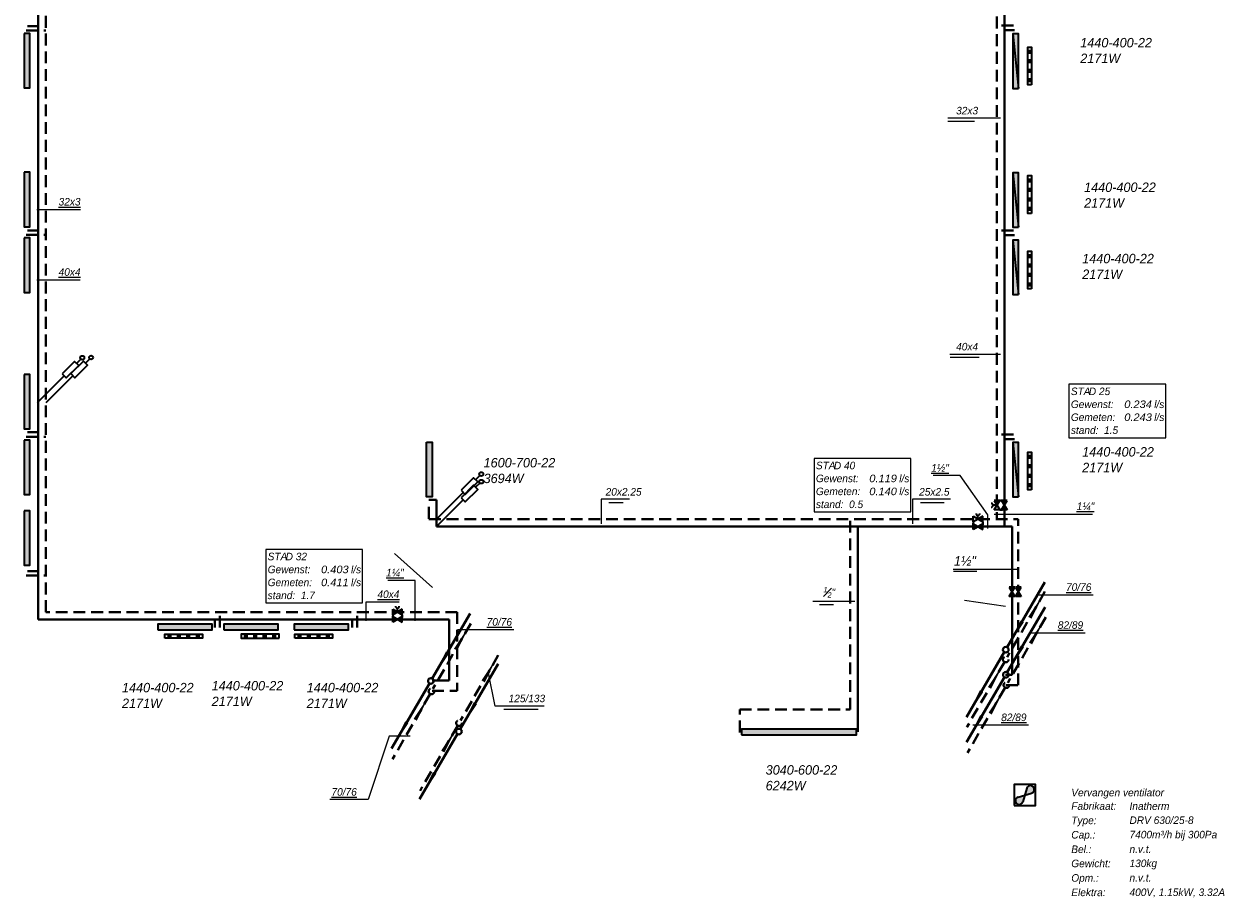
# Model space of a CAD drawing. Header units: millimetres. Extents: x -13501 to 278776, y 0 to 252300.
# Tile 67 of 131: x 64681 to 96434, y 204489 to 227629. Entities that reach past the tile are written whole.
import ezdxf
from ezdxf.enums import TextEntityAlignment as Align

# ---------------------------------------------------------------- set-up
doc = ezdxf.new("R2010")
doc.units = ezdxf.units.MM
doc.header["$LTSCALE"] = 100
doc.linetypes.add('B0703', pattern=[4.6875, 3.125, -1.5625])
doc.layers.get('0').update_dxf_attribs({"linetype": 'CONTINUOUS'})
for name, color, linetype, lineweight in [('WL56cv-groep AB-Noord-A', 72, 'CONTINUOUS', 40), ('WL56cv-groep AB-Noord-R', 72, 'B0703', 40), ('WL56cv-groep AB-Zuid-A', 5, 'CONTINUOUS', 40), ('WL56cv-groep AB-Zuid-R', 5, 'B0703', 40), ('WL56cv-groep LBK-A', 1, 'CONTINUOUS', 40), ('WL56cv-groep LBK-R', 1, 'B0703', 40)]:
    doc.layers.add(name, color=color, linetype=linetype, lineweight=lineweight)
for name, color, linetype, lineweight, true_color in [('WL56cv-groep voeding C-A', 7, 'CONTINUOUS', 40, 0x00a529), ('WL56cv-groep voeding C-R', 7, 'B0703', 40, 0x00a529), ('WL56cv-symbool', 7, 'CONTINUOUS', 35, 0x00a529), ('WL57vent-symbool', 7, 'CONTINUOUS', 35, 0x00a529)]:
    doc.layers.add(name, color=color, linetype=linetype, lineweight=lineweight, true_color=true_color)
doc.layers.add('WL58regeling-symbool', color=6, linetype='CONTINUOUS')
doc.layers.add('WT-tekst', color=7, linetype='CONTINUOUS')
doc.styles.add('B-01', font='GOTHICI.TTF')
doc.styles.add('cg omega', font='GOTHICI.TTF', dxfattribs={"width": 1.32})
doc.dimstyles.new('schermer1-100', dxfattribs={"dimscale": 100, "dimtxt": 2, "dimasz": 2, "dimexe": 1, "dimexo": 1, "dimgap": 1, "dimtad": 1, "dimdec": 0, "dimzin": 0, "dimdsep": 46, "dimtxsty": 'B-01', "dimblk1": 'OBLIQUE', "dimblk2": 'OBLIQUE', "dimsah": 1, "dimcen": -3, "dimdle": 1, "dimclrd": 256, "dimclre": 256, "dimclrt": 256, "dimadec": 0, "dimazin": 0, "dimtfac": 0.75, "dimtdec": 0, "dimtmove": 0, "dimatfit": 1, "dimldrblk": 'NONE', "dimfxl": 1, "dimtvp": 1.5, "dimtolj": 1, "dimtzin": 0, "dimlwd": -1, "dimlwe": -1, "dimarcsym": 0})

# ---------------------------------------------------------------- blocks, each defined once
blk = doc.blocks.new('C6')
for p, q in [((1037, 1790), (36, 66)), ((-38, -65), (-1039, -1789))]:
    blk.add_line(p, q)
for points in [[(37, 56, 0, 100, 0), (437, 749, 100, 100, 0)], [(-1039, -1789, 0, 100, 0), (-639, -1096, 100, 100, 0)]]:
    blk.add_lwpolyline(points, format="xyseb")
blk.add_circle((0, 0), 75)
blk = doc.blocks.new('C3')
for p, q in [((1038, 1797), (38, 65)), ((-34, -67), (-1030, -1792))]:
    blk.add_line(p, q)
for points in [[(1038, 1797, 0, 100, 0), (638, 1104, 100, 100, 0)], [(-30, -60, 0, 100, 0), (-430, -753, 100, 100, 0)]]:
    blk.add_lwpolyline(points, format="xyseb")
blk.add_circle((0, 0), 75)
blk = doc.blocks.new('puk1440')
at = {"layer": 'WL56cv-symbool'}
blk.add_hatch(color=256, dxfattribs=at).paths.add_polyline_path([(720, 0), (720, 150), (-720, 150), (-720, 0)])
blk.add_lwpolyline([(-720, 0), (720, 0), (720, 150), (-720, 150)], close=True, dxfattribs=at)
blk = doc.blocks.new('D1')
for p, q in [((2.5, 1.5), (-2.5, -1.5)), ((-2.5, 1.5), (2.5, -1.5)), ((-2.5, -1.5), (-2.5, 1.5)), ((2.5, -1.5), (2.5, 1.5))]:
    blk.add_line(p, q)
blk = doc.blocks.new('D2')
for p, q in [((2.5, 1.5), (-2.5, -1.5)), ((-2.5, 1.5), (2.5, -1.5)), ((-2.5, -1.5), (-2.5, 1.5)), ((0, 0), (0, 1.99)), ((2.5, -1.5), (2.5, 1.5)), ((-3, -2.5), (-2, -2.5)), ((-2.5, -1.5), (-2.5, -3)), ((2, -2.5), (3, -2.5)), ((2.5, -1.5), (2.5, -3))]:
    blk.add_line(p, q)
blk.add_arc((0, 3), 1.01, 180, 0)
blk = doc.blocks.new('H10')
blk.add_hatch(color=256).paths.add_polyline_path([(-720, -75), (720, -75), (720, 75), (-720, 75)])
blk.add_line((720, 75), (-720, -75))
blk.add_lwpolyline([(-720, -75), (720, -75), (720, 75), (-720, 75)], close=True)
blk = doc.blocks.new('_OBLIQUE')
at = {"color": 0, "linetype": 'ByBlock'}
blk.add_line((-0.5, -0.5), (0.5, 0.5), dxfattribs=at)
blk = doc.blocks.new('e8')
h = blk.add_hatch(color=256)
h.paths.add_polyline_path([(54, 179), (0, 0), (179, 54, 1.668416)])
h.paths.add_polyline_path([(0, 0), (-179, -54, 1.668416), (-54, -179)])
for p, q in [((-179, -54), (179, 54)), ((54, 179), (-54, -179))]:
    blk.add_line(p, q)
blk.add_lwpolyline([(-280, -280), (280, -280), (280, 280), (-280, 280)], close=True)
for centre, start, end in [((150, 150), 286.8745, 163.1255), ((-150, -150), 106.8745, 343.1255)]:
    blk.add_arc(centre, 100, start, end)
blk = doc.blocks.new('f1')
at = {"layer": 'WL58regeling-symbool', "style": 'cg omega'}
blk.add_text('Elektra:', height=2, dxfattribs=at).set_placement((0.17, -3.79))
blk.add_attdef('E', (15.58, -3.76), '', height=2, dxfattribs=at)
at = {"layer": 'WT-tekst', "style": 'cg omega'}
for s, p in [('Fabrikaat:', (0.17, 19.07)), ('Type:', (0.17, 15.27)), ('Cap.:', (0.17, 11.47)), ('Bel.:', (0.17, 7.63)), ('Gewicht:', (0.17, 3.87)), ('Opm.:', (0.17, 0.04))]:
    blk.add_text(s, height=2, dxfattribs=at).set_placement(p)
for tag, p in [('BENAMING', (0.17, 22.64)), ('FABR', (15.58, 19.06)), ('TYPE', (15.58, 15.32)), ('CAP', (15.58, 11.51)), ('BEL', (15.58, 7.67)), ('GEW', (15.58, 3.9)), ('OPM', (15.58, 0.08))]:
    blk.add_attdef(tag, p, '', height=2, dxfattribs=at)
blk = doc.blocks.new('e9')
for p, q in [((1150, 1152), (1037, 1040)), ((0, 0), (707, 707))]:
    blk.add_line(p, q)
blk.add_lwpolyline([(653, 761), (761, 653), (1093, 985), (985, 1093)], close=True)
blk.add_circle((1187, 1189), 52.2)
blk = doc.blocks.new('f3')
blk.add_lwpolyline([(0, 0), (25.64, 0), (25.64, 14.16), (0, 14.16)], close=True)
at = {"style": 'B-01'}
for s, p in [('STA', (0.5, 11.28)), ('Gewenst:', (0.5, 7.85)), ('l/s', (22.56, 7.84)), ('Gemeten:', (0.5, 4.42)), ('l/s', (22.56, 4.42)), ('stand:', (0.5, 0.99))]:
    blk.add_text(s, height=2, dxfattribs=at).set_placement(p)
for tag, p in [('TYPE', (5.26, 11.27)), ('STAND', (9.28, 0.99))]:
    blk.add_attdef(tag, p, '', height=2, dxfattribs=at)
for tag, width, p, p2 in [('GEW', 1.108251, (14.63, 7.84), (21.93, 7.84)), ('GEM', 1.127784, (14.63, 4.42), (21.93, 4.42))]:
    blk.add_attdef(tag, text='', height=2, dxfattribs=dict(at, width=width)).set_placement(p, p2, align=Align.FIT)

msp = doc.modelspace()

# ---------------------------------------------------------------- hatches: boundary and pattern name
at = {"layer": 'WL56cv-symbool'}
for points in [[(75331, 216555), (75481, 216555), (75481, 215109), (75331, 215109)], [(83670, 208806), (86710, 208806), (86710, 208956), (83670, 208956)]]:
    msp.add_hatch(color=256, dxfattribs=at).paths.add_polyline_path(points)
at = {"layer": 'WL57vent-symbool'}
h = msp.add_hatch(dxfattribs=at)
h.set_pattern_fill('PLAST', color=256, scale=1000, style=0)
h.set_pattern_definition([(7e-15, (29480.07, 168614.1), (0, 250), []), (7e-15, (29480.07, 168645.34), (0, 250), []), (7e-15, (29480.07, 168676.6), (0, 250), [])])
h.paths.add_polyline_path([(91340, 226019), (91240, 226019), (91240, 227019), (91340, 227019)])
h = msp.add_hatch(dxfattribs=at)
h.set_pattern_fill('PLAST', color=256, scale=1000, style=0)
h.set_pattern_definition([(7e-15, (29480.07, 165208.2), (0, 250), []), (7e-15, (29480.07, 165239.44), (0, 250), []), (7e-15, (29480.07, 165270.7), (0, 250), [])])
h.paths.add_polyline_path([(91340, 222613), (91240, 222613), (91240, 223613), (91340, 223613)])
h = msp.add_hatch(dxfattribs=at)
h.set_pattern_fill('PLAST', color=256, scale=1000, style=0)
h.set_pattern_definition([(7e-15, (29480.07, 163208.2), (0, 250), []), (7e-15, (29480.07, 163239.44), (0, 250), []), (7e-15, (29480.07, 163270.7), (0, 250), [])])
h.paths.add_polyline_path([(91340, 220613), (91240, 220613), (91240, 221613), (91340, 221613)])
h = msp.add_hatch(dxfattribs=at)
h.set_pattern_fill('PLAST', color=256, scale=1000, style=0)
h.set_pattern_definition([(7e-15, (29480.07, 157891.8), (0, 250), []), (7e-15, (29480.07, 157923.06), (0, 250), []), (7e-15, (29480.07, 157954.3), (0, 250), [])])
h.paths.add_polyline_path([(91340, 215297), (91240, 215297), (91240, 216297), (91340, 216297)])
h = msp.add_hatch(dxfattribs=at)
h.set_pattern_fill('PLAST', color=256, scale=1000, angle=-90, style=0)
h.set_pattern_definition([(270, (11001.2, 273229.54), (250, -5e-14), []), (270, (11032.44, 273229.54), (250, -5e-14), []), (270, (11063.7, 273229.54), (250, -5e-14), [])])
h.paths.add_polyline_path([(68406, 211370), (68406, 211470), (69406, 211470), (69406, 211370)])
h = msp.add_hatch(dxfattribs=at)
h.set_pattern_fill('PLAST', color=256, scale=1000, style=0)
h.set_pattern_definition([(270, (128834.53, 273229.54), (-250, 6e-14), []), (270, (128803.28, 273229.54), (-250, 6e-14), []), (270, (128772.03, 273229.54), (-250, 6e-14), [])])
h.paths.add_polyline_path([(71429, 211370), (71429, 211470), (70429, 211470), (70429, 211370)])
h = msp.add_hatch(dxfattribs=at)
h.set_pattern_fill('PLAST', color=256, scale=1000, angle=-90, style=0)
h.set_pattern_definition([(270, (14442.88, 273229.54), (250, -5e-14), []), (270, (14474.13, 273229.54), (250, -5e-14), []), (270, (14505.38, 273229.54), (250, -5e-14), [])])
h.paths.add_polyline_path([(71848, 211370), (71848, 211470), (72848, 211470), (72848, 211370)])

# ---------------------------------------------------------------- linework, layer by layer
at = {"layer": 'WL56cv-groep AB-Noord-A'}
for p, q in [((65055, 211860), (65055, 237688)), ((64774, 227571), (65059, 227571)), ((64774, 222163), (65059, 222163)), ((64774, 216820), (65059, 216820)), ((64774, 213141), (65059, 213141)), ((75935, 211860), (65055, 211860)), ((69731, 211647), (69731, 211865)), ((73361, 211647), (73361, 211865)), ((75935, 211860), (75935, 210248)), ((75480, 210248), (75935, 210248))]:
    msp.add_line(p, q, dxfattribs=at)
at = {"layer": 'WL56cv-groep AB-Noord-R'}
for p, q in [((65255, 212060), (65255, 237488)), ((64740, 227454), (65261, 227454)), ((64740, 222045), (65261, 222045)), ((64740, 216702), (65261, 216702)), ((64740, 213024), (65261, 213024)), ((76147, 212060), (65255, 212060)), ((69865, 211647), (69865, 212066)), ((73496, 211647), (73496, 212066)), ((76147, 212060), (76147, 209977)), ((75480, 209977), (76147, 209977))]:
    msp.add_line(p, q, dxfattribs=at)
at = {"layer": 'WL56cv-groep AB-Zuid-A'}
for p, q in [((90624, 230369), (90624, 214322)), ((90893, 227468), (90624, 227468)), ((90893, 222042), (90624, 222042)), ((90893, 216639), (90624, 216639)), ((75396, 215031), (75594, 215031)), ((75594, 215031), (75594, 214322)), ((75594, 214322), (90826, 214322)), ((86741, 208887), (86741, 214322)), ((90826, 210397), (90826, 214322)), ((90655, 210397), (90826, 210397))]:
    msp.add_line(p, q, dxfattribs=at)
at = {"layer": 'WL56cv-groep AB-Zuid-R'}
for p, q in [((90424, 230169), (90424, 214522)), ((90860, 227585), (90423, 227585)), ((90860, 222160), (90423, 222160)), ((90860, 216756), (90423, 216756)), ((75396, 214844), (75396, 214522)), ((75396, 214522), (90989, 214522)), ((86541, 209478), (86541, 214522)), ((90989, 210123), (90989, 214522)), ((90662, 210123), (90989, 210123)), ((83619, 208875), (83619, 209478)), ((83619, 209478), (86541, 209478))]:
    msp.add_line(p, q, dxfattribs=at)
at = {"layer": 'WL56cv-symbool'}
for points in [[(75331, 216555), (75481, 216555), (75481, 215109), (75331, 215109)], [(83670, 208806), (86710, 208806), (86710, 208956), (83670, 208956)]]:
    msp.add_lwpolyline(points, close=True, dxfattribs=at)
at = {"layer": 'WL57vent-symbool'}
for points in [[(91340, 226019), (91240, 226019), (91240, 227019), (91340, 227019)], [(91340, 222613), (91240, 222613), (91240, 223613), (91340, 223613)], [(91340, 220613), (91240, 220613), (91240, 221613), (91340, 221613)], [(91340, 215297), (91240, 215297), (91240, 216297), (91340, 216297)], [(68406, 211370), (68406, 211470), (69406, 211470), (69406, 211370)], [(71429, 211370), (71429, 211470), (70429, 211470), (70429, 211370)], [(71848, 211370), (71848, 211470), (72848, 211470), (72848, 211370)]]:
    msp.add_lwpolyline(points, close=True, dxfattribs=at)
at = {"layer": 'WT-tekst'}
for p, q in [((89124, 225140), (90517, 225140)), ((89124, 225054), (89833, 225054)), ((89177, 218891), (90517, 218891)), ((89187, 218805), (89954, 218805)), ((80160, 214961), (80532, 214961)), ((88406, 214961), (89026, 214961)), ((89264, 213197), (90989, 213197)), ((89276, 213139), (89892, 213139)), ((85557, 212349), (86667, 212349)), ((85727, 212263), (86099, 212263)), ((77376, 209485), (78285, 209485))]:
    msp.add_line(p, q, dxfattribs=at)
for points in [[(80704, 215048), (79949, 215048), (79949, 214399)], [(89198, 215048), (88194, 215048), (88194, 214399)], [(78445, 209571), (77151, 209571), (76961, 210487)]]:
    msp.add_lwpolyline(points, dxfattribs=at)

# ---------------------------------------------------------------- block references
at = {"layer": 'WL56cv-groep AB-Noord-A'}
msp.add_blockref('C6', (75447, 210235), dxfattribs=at)
at = {"layer": 'WL56cv-groep AB-Noord-R'}
msp.add_blockref('C3', (75463, 209960), dxfattribs=at)
at = {"layer": 'WL56cv-groep AB-Zuid-A'}
msp.add_blockref('C6', (90661, 210400), dxfattribs=at)
at = {"layer": 'WL56cv-groep AB-Zuid-R'}
msp.add_blockref('C3', (90677, 210125), dxfattribs=at)
at = {"layer": 'WL56cv-groep LBK-A'}
msp.add_blockref('C6', (90659, 211063), dxfattribs=at)
at = {"layer": 'WL56cv-groep LBK-R'}
msp.add_blockref('C3', (90659, 210804), dxfattribs=at)
at = {"layer": 'WL56cv-groep voeding C-A'}
msp.add_blockref('C6', (76187, 208897), dxfattribs=at)
at = {"layer": 'WL56cv-groep voeding C-R'}
msp.add_blockref('C3', (76192, 209120), dxfattribs=at)
at = {"layer": 'WL56cv-symbool'}
for name, p, rotation in [('puk1440', (64681, 226654), 270), ('H10', (90921, 226645), 90), ('puk1440', (64681, 222982), 270), ('H10', (90921, 222969), 90), ('puk1440', (64681, 221244), 270), ('H10', (90921, 221184), 90), ('puk1440', (64681, 217631), 270), ('puk1440', (64681, 215894), 270), ('H10', (90921, 215830), 90), ('puk1440', (64681, 214020), 270)]:
    msp.add_blockref(name, p, dxfattribs=dict(at, rotation=rotation))
for name, p in [('e9', (65036, 217604)), ('e9', (65269, 217610)), ('e9', (75594, 214522)), ('e9', (75594, 214322)), ('puk1440', (68938, 211592)), ('puk1440', (70686, 211592)), ('puk1440', (72548, 211592))]:
    msp.add_blockref(name, p, dxfattribs=at)
at = {"layer": 'WL56cv-symbool', "xscale": 50, "yscale": 50, "zscale": 50, "rotation": 90}
for name, p in [('D2', (90424, 214887)), ('D1', (90625, 214887)), ('D1', (90826, 212597)), ('D1', (90989, 212597))]:
    msp.add_blockref(name, p, dxfattribs=at)
at = {"layer": 'WL56cv-symbool', "xscale": 50, "yscale": 50, "zscale": 50}
for name, p in [('D2', (89923, 214522)), ('D1', (89923, 214319)), ('D2', (74561, 212064)), ('D1', (74561, 211863))]:
    msp.add_blockref(name, p, dxfattribs=at)
at = {"layer": 'WL57vent-symbool'}
msp.add_blockref('e8', (91162, 207214), dxfattribs=at)
at = {"layer": 'WT-tekst'}
ref = msp.add_blockref('f3', (92332, 216676), dxfattribs=dict(at, xscale=100, yscale=100, zscale=100))
ref.add_attrib('GEW', '0.234', dxfattribs={"layer": '0', "height": 200, "style": 'B-01', "width": 1.052481}).set_placement((93795, 217461), (94526, 217461), align=Align.FIT)
ref.add_attrib('GEM', '0.243', dxfattribs={"layer": '0', "height": 200, "style": 'B-01', "width": 1.052481}).set_placement((93795, 217118), (94526, 217118), align=Align.FIT)
ref.add_attrib('STAND', '1.5', (93260, 216775), dxfattribs={"layer": '0', "height": 200, "style": 'B-01'})
ref.add_attrib('TYPE', 'D 25', (92858, 217803), dxfattribs={"layer": '0', "height": 200, "style": 'B-01'})
ref = msp.add_blockref('f3', (85585, 214713), dxfattribs=dict(at, xscale=100, yscale=100, zscale=100))
ref.add_attrib('GEW', '0.119', dxfattribs={"layer": '0', "height": 200, "style": 'B-01', "width": 1.052481}).set_placement((87048, 215497), (87778, 215497), align=Align.FIT)
ref.add_attrib('GEM', '0.140', dxfattribs={"layer": '0', "height": 200, "style": 'B-01', "width": 1.052481}).set_placement((87048, 215154), (87778, 215154), align=Align.FIT)
ref.add_attrib('STAND', '0.5', (86513, 214812), dxfattribs={"layer": '0', "height": 200, "style": 'B-01'})
ref.add_attrib('TYPE', 'D 40', (86111, 215839), dxfattribs={"layer": '0', "height": 200, "style": 'B-01'})
ref = msp.add_blockref('f3', (71078, 212303), dxfattribs=dict(at, xscale=100, yscale=100, zscale=100))
ref.add_attrib('GEW', '0.403', dxfattribs={"layer": '0', "height": 200, "style": 'B-01', "width": 1.052481}).set_placement((72541, 213088), (73271, 213088), align=Align.FIT)
ref.add_attrib('GEM', '0.411', dxfattribs={"layer": '0', "height": 200, "style": 'B-01', "width": 1.052481}).set_placement((72541, 212745), (73271, 212745), align=Align.FIT)
ref.add_attrib('STAND', '1.7', (72006, 212402), dxfattribs={"layer": '0', "height": 200, "style": 'B-01'})
ref.add_attrib('TYPE', 'D 32', (71604, 213430), dxfattribs={"layer": '0', "height": 200, "style": 'B-01'})
at = {"layer": 'WT-tekst', "xscale": 100, "yscale": 100, "zscale": 100}
msp.add_blockref('f1', (92376, 204917), dxfattribs=at).add_auto_attribs({'BENAMING': 'Vervangen ventilator', 'FABR': 'Inatherm', 'TYPE': 'DRV 630/25-8', 'CAP': '7400m³/h bij 300Pa', 'BEL': 'n.v.t.', 'E': '400V, 1.15kW, 3.32A', 'OPM': 'n.v.t.', 'GEW': '130kg'})

# ---------------------------------------------------------------- texts
at = {"layer": 'WT-tekst', "style": 'B-01'}
for s, p in [('1440-400-22', (92631, 227009)), ('2171W', (92631, 226594)), ('1440-400-22', (92733, 223181)), ('2171W', (92733, 222766)), ('1440-400-22', (92682, 221293)), ('2171W', (92682, 220878)), ('1440-400-22', (92682, 216177)), ('1600-700-22', (76842, 215889)), ('2171W', (92682, 215762)), ('3694W', (76842, 215474)), ('1½"', (89288, 213290)), ('1440-400-22', (69647, 209985)), ('1440-400-22', (67274, 209934)), ('1440-400-22', (72162, 209934)), ('2171W', (67274, 209519)), ('2171W', (69647, 209570)), ('2171W', (72162, 209519)), ('3040-600-22', (84306, 207755)), ('6242W', (84306, 207340))]:
    msp.add_text(s, height=250, dxfattribs=at).set_placement(p)
at = {"layer": 'WT-tekst', "char_height": 200, "style": 'B-01'}
for s, insert, attachment_point in [('32x3', (89926, 225232), 9), ('{\\L32x3}', (65597, 222820), 7), ('{\\L40x4}', (65597, 220959), 7), ('40x4', (89926, 218983), 9), ('{\\L1½"}', (89154, 215776), 9), ('20x2.25', (81023, 215140), 9), ('25x2.5', (89170, 215140), 9), ('{\\L1¼"}', (92535, 214753), 7), ('{\\L1¼"}', (74728, 212996), 9), ('{\\L70/76}', (92254, 212618), 7), ('{\\L40x4}', (74033, 212428), 7), ('\\A1;{\\H0.7x;\\S1#2;}"', (86146, 212441), 9), ('{\\L70/76}', (76924, 211695), 7), ('{\\L82/89}', (92037, 211613), 7), ('125/133', (78470, 209670), 9), ('{\\L82/89}', (90539, 209170), 7), ('{\\L70/76}', (73486, 207195), 9)]:
    msp.add_mtext(s, dxfattribs=dict(at, insert=insert, attachment_point=attachment_point))

# ---------------------------------------------------------------- leaders
at = {"has_arrowhead": 0}
for points in [[(75493, 212707), (74487, 213607)], [(90656, 212207), (89570, 212362)]]:
    msp.add_leader(points, dimstyle='schermer1-100', override={"dimldrblk": 'DotSmall'}, dxfattribs=at)
at = {"layer": 'WT-tekst', "has_arrowhead": 0, "annotation_type": 0, "has_hookline": 1}
for points, hookline_direction, text_width in [([(65020, 222720), (65497, 222720)], 0, 575), ([(65020, 220859), (65497, 220859)], 0, 573), ([(90183, 214275), (90183, 214637), (89454, 215676), (89254, 215676)], 1, 418), ([(90356, 214653), (92435, 214653)], 0, 418), ([(75034, 211826), (75034, 212896), (74828, 212896)], 1, 418), ([(91499, 212518), (92154, 212518)], 0, 715), ([(73735, 211824), (73733, 212328), (73933, 212328)], 0, 573), ([(76154, 211595), (76824, 211595)], 0, 715), ([(91282, 211513), (91937, 211513)], 0, 726), ([(89784, 209070), (90439, 209070)], 0, 726), ([(74901, 208773), (74341, 208773), (73786, 207095), (73586, 207095)], 1, 715)]:
    msp.add_leader(points, dimstyle='schermer1-100', dxfattribs=dict(at, hookline_direction=hookline_direction, text_width=text_width))

doc.saveas('drawing.dxf')
